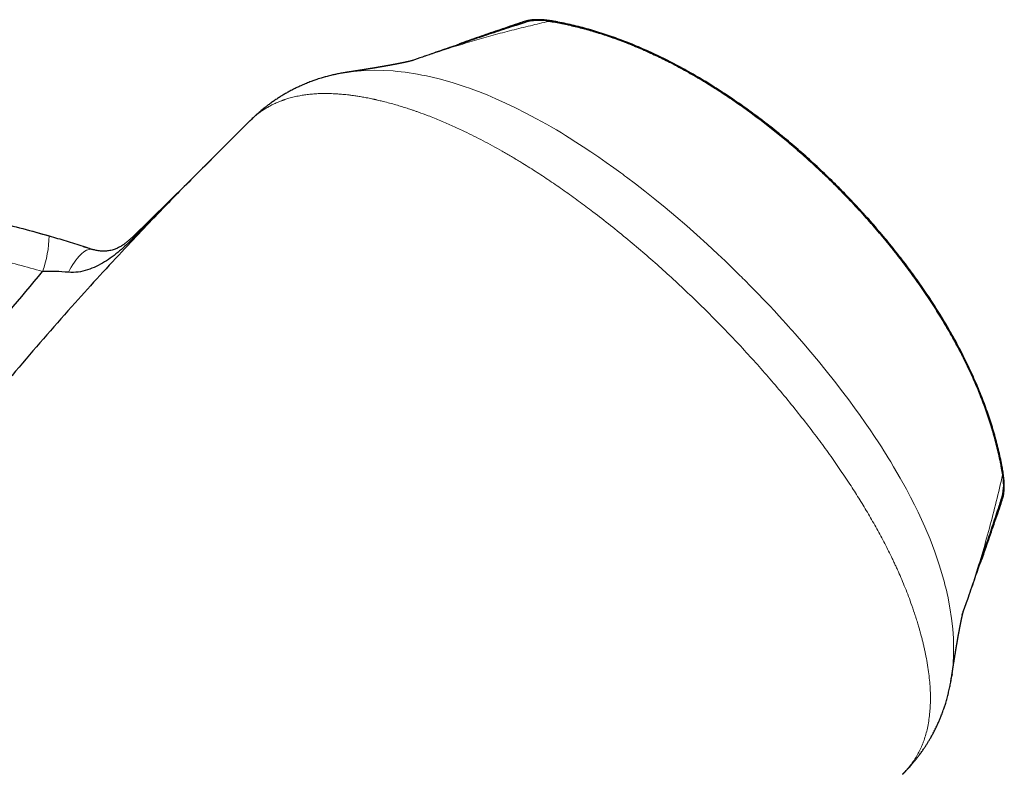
# Model space of a CAD drawing. Header units: millimetres. Extents: x 8 to 1323, y 12 to 708.
# Tile 42 of 44: x 1023 to 1047, y 689 to 708. Entities that reach past the tile are written whole.
import ezdxf

# ---------------------------------------------------------------- set-up
doc = ezdxf.new("R2010")
doc.units = ezdxf.units.MM

msp = doc.modelspace()

# ---------------------------------------------------------------- linework, layer by layer
at = {"color": 7, "linetype": 'Continuous', "lineweight": 30}
for p, q in [((1035.011, 707.603), (1035.015, 707.605)), ((1033.412, 707.042), (1033.398, 707.037)), ((1033.412, 707.041), (1033.418, 707.043)), ((1033.442, 707.052), (1033.417, 707.044)), ((1030.701, 706.369), (1030.587, 706.351)), ((1030.7, 706.37), (1030.714, 706.372)), ((1028.311, 705.164), (1027.164, 704.016)), ((1028.311, 705.164), (1028.311, 705.164)), ((1025.436, 702.315), (1026.791, 703.647)), ((1023.003, 702.48), (1023.521, 702.333)), ((1024.243, 702.11), (1024.482, 702.031)), ((1046.183, 694.276), (1046.191, 694.302)), ((1046.183, 694.277), (1046.181, 694.272)), ((1045.77, 693.087), (1045.779, 693.112)), ((1045.491, 691.446), (1045.509, 691.561)), ((1045.52, 691.634), (1045.511, 691.561)), ((1044.307, 689.174), (1044.308, 689.175))]:
    msp.add_line(p, q, dxfattribs=at)
at = {"color": 8, "linetype": 'Continuous', "lineweight": 0}
for p, q in [((1030.587, 706.351), (1030.538, 706.343)), ((1046.181, 694.272), (1046.179, 694.267))]:
    msp.add_line(p, q, dxfattribs=at)
at = {"color": 8, "linetype": 'Continuous', "lineweight": 0, "flags": 128}
for points in [[(1035.649, 707.617), (1035.621, 707.627), (1035.606, 707.63)], [(1030.714, 706.372), (1030.722, 706.374), (1030.842, 706.389), (1030.957, 706.401), (1031.16, 706.415), (1031.374, 706.421), (1031.599, 706.417), (1031.836, 706.403), (1031.932, 706.394), (1032.029, 706.384), (1032.128, 706.371), (1032.229, 706.358), (1032.332, 706.342), (1032.436, 706.324), (1032.542, 706.304), (1032.649, 706.282), (1032.965, 706.208), (1033.283, 706.12), (1033.601, 706.018), (1033.708, 705.98), (1033.816, 705.941), (1033.923, 705.901), (1034.03, 705.859), (1034.137, 705.816), (1034.244, 705.771), (1034.351, 705.725), (1034.59, 705.618), (1034.836, 705.5), (1035.089, 705.373), (1035.349, 705.235), (1035.468, 705.169), (1035.588, 705.101), (1035.709, 705.032), (1035.832, 704.96), (1035.955, 704.886), (1036.054, 704.825), (1036.145, 704.769), (1036.313, 704.663), (1036.49, 704.548), (1036.677, 704.424), (1036.874, 704.29), (1037.054, 704.164), (1037.242, 704.03), (1037.412, 703.906), (1037.435, 703.889), (1037.458, 703.872), (1037.481, 703.855), (1037.504, 703.838), (1037.527, 703.821), (1037.55, 703.803), (1037.769, 703.637), (1038, 703.458), (1038.241, 703.266), (1038.493, 703.06), (1038.755, 702.841), (1039.026, 702.607), (1039.273, 702.388), (1039.527, 702.158), (1039.788, 701.916), (1039.963, 701.749), (1040.142, 701.577), (1040.301, 701.421), (1040.319, 701.403), (1040.337, 701.385), (1040.355, 701.367), (1040.373, 701.349), (1040.391, 701.331), (1040.409, 701.313), (1040.427, 701.295), (1040.603, 701.118), (1040.765, 700.953), (1040.913, 700.798), (1041.048, 700.656), (1041.171, 700.525), (1041.28, 700.406), (1041.378, 700.3), (1041.453, 700.217), (1041.519, 700.144), (1041.576, 700.08), (1041.624, 700.026), (1041.663, 699.982), (1041.694, 699.947), (1041.715, 699.922), (1041.724, 699.913), (1041.726, 699.91), (1041.728, 699.908), (1041.728, 699.908), (1041.728, 699.908), (1041.728, 699.908), (1041.728, 699.908), (1041.728, 699.908), (1041.728, 699.908), (1041.728, 699.908), (1041.892, 699.719), (1042.065, 699.515), (1042.248, 699.295), (1042.44, 699.06), (1042.639, 698.808), (1042.846, 698.539), (1042.992, 698.345), (1043.135, 698.15), (1043.27, 697.963), (1043.396, 697.783), (1043.515, 697.611), (1043.625, 697.447), (1043.727, 697.291), (1043.79, 697.193), (1043.85, 697.1), (1043.906, 697.01), (1043.96, 696.924), (1044.019, 696.827), (1044.091, 696.707), (1044.253, 696.428), (1044.403, 696.156), (1044.504, 695.965), (1044.6, 695.777), (1044.69, 695.593), (1044.775, 695.413), (1044.854, 695.236), (1044.982, 694.933), (1045.1, 694.623), (1045.209, 694.305), (1045.274, 694.092), (1045.333, 693.877), (1045.348, 693.82), (1045.362, 693.764), (1045.376, 693.707), (1045.39, 693.649), (1045.402, 693.592), (1045.415, 693.535), (1045.469, 693.255), (1045.51, 692.989), (1045.538, 692.736), (1045.554, 692.498), (1045.558, 692.379), (1045.56, 692.264), (1045.559, 692.153), (1045.556, 692.045), (1045.551, 691.942), (1045.544, 691.842), (1045.529, 691.701), (1045.52, 691.634)], [(1025.427, 702.312), (1025.43, 702.315), (1025.435, 702.316), (1025.442, 702.316), (1025.45, 702.314), (1025.46, 702.311), (1025.47, 702.307)], [(1024.482, 702.031), (1024.453, 702.037), (1024.424, 702.039), (1024.392, 702.034), (1024.36, 702.025), (1024.326, 702.01), (1024.291, 701.99), (1024.255, 701.965), (1024.218, 701.935), (1024.181, 701.901), (1024.144, 701.861), (1024.106, 701.817), (1024.068, 701.769), (1024.031, 701.716), (1023.993, 701.66), (1023.957, 701.6), (1023.921, 701.537), (1023.885, 701.471)], [(1046.757, 696.508), (1046.767, 696.48), (1046.77, 696.465)]]:
    msp.add_lwpolyline(points, dxfattribs=at)
at = {"color": 8, "linetype": 'Continuous', "lineweight": 0}
for centre, radius, start, end in [((1035.32, 706.692), 0.963, 108.7231, 121.2962), ((1035.404, 706.482), 1.161, 77.8087, 108.0307), ((1035.828, 707.462), 0.146, 79.7718, 108.5355), ((1020.615, 702.427), 2.799, 340.4773, 358.7225), ((1046.603, 696.688), 0.146, 341.5231, 10.2152), ((1045.622, 696.264), 1.161, 341.9628, 12.1636), ((1045.832, 696.18), 0.963, 328.7083, 341.218)]:
    msp.add_arc(centre, radius, start, end, dxfattribs=at)
at = {"color": 7, "linetype": 'Continuous', "lineweight": 30}
for centre, start, end in [((1035.416, 706.445), 80.9014, 108.0035), ((1045.585, 696.276), 341.9736, 9.0689)]:
    msp.add_arc(centre, 1.2, start, end, dxfattribs=at)
for points, knots in [([(1035.045, 707.585), (1034.978, 707.564), (1034.75, 707.49), (1034.365, 707.363), (1033.895, 707.206), (1033.441, 707.052), (1032.995, 706.899), (1032.616, 706.767), (1032.382, 706.685), (1032.297, 706.655)], [0, 0, 0, 0, 0.074095, 0.254569, 0.426501, 0.591345, 0.750179, 0.909346, 1, 1, 1, 1]), ([(1035.011, 707.603), (1035.009, 707.602), (1034.845, 707.547), (1034.524, 707.438), (1034.049, 707.275), (1033.735, 707.165), (1033.578, 707.111)], [0, 0, 0, 0, 0.004406, 0.347239, 0.67377, 1, 1, 1, 1]), ([(1035.854, 707.605), (1035.844, 707.607), (1035.812, 707.614), (1035.76, 707.623), (1035.696, 707.633), (1035.632, 707.642), (1035.565, 707.649), (1035.493, 707.656), (1035.428, 707.659), (1035.372, 707.66), (1035.326, 707.659), (1035.28, 707.657), (1035.233, 707.653), (1035.183, 707.646), (1035.131, 707.636), (1035.076, 707.623), (1035.037, 707.612), (1035.017, 707.605), (1035.015, 707.605)], [0, 0, 0, 0, 0.035726, 0.107906, 0.182065, 0.259327, 0.341817, 0.434998, 0.532155, 0.592182, 0.647722, 0.701457, 0.755223, 0.810608, 0.868915, 0.930282, 0.994113, 1, 1, 1, 1]), ([(1046.77, 696.465), (1046.767, 696.483), (1046.757, 696.552), (1046.735, 696.67), (1046.703, 696.837), (1046.664, 697.019), (1046.617, 697.215), (1046.566, 697.412), (1046.51, 697.609), (1046.449, 697.806), (1046.383, 698.004), (1046.313, 698.202), (1046.237, 698.4), (1046.157, 698.6), (1046.071, 698.801), (1045.981, 699.002), (1045.885, 699.205), (1045.785, 699.408), (1045.68, 699.612), (1045.57, 699.815), (1045.456, 700.018), (1045.338, 700.221), (1045.215, 700.423), (1045.089, 700.625), (1044.958, 700.825), (1044.824, 701.025), (1044.686, 701.223), (1044.545, 701.42), (1044.4, 701.616), (1044.251, 701.811), (1044.099, 702.006), (1043.944, 702.198), (1043.786, 702.388), (1043.625, 702.576), (1043.46, 702.763), (1043.293, 702.948), (1043.123, 703.132), (1042.95, 703.313), (1042.776, 703.492), (1042.599, 703.669), (1042.42, 703.843), (1042.238, 704.015), (1042.054, 704.185), (1041.868, 704.352), (1041.68, 704.516), (1041.49, 704.677), (1041.298, 704.835), (1041.105, 704.991), (1040.91, 705.143), (1040.713, 705.292), (1040.515, 705.437), (1040.315, 705.58), (1040.113, 705.719), (1039.911, 705.854), (1039.708, 705.985), (1039.505, 706.111), (1039.301, 706.233), (1039.097, 706.351), (1038.89, 706.466), (1038.684, 706.576), (1038.477, 706.68), (1038.271, 706.78), (1038.065, 706.876), (1037.859, 706.966), (1037.653, 707.052), (1037.447, 707.132), (1037.242, 707.208), (1037.039, 707.277), (1036.836, 707.342), (1036.633, 707.402), (1036.43, 707.457), (1036.229, 707.507), (1036.028, 707.552), (1035.836, 707.59), (1035.696, 707.616), (1035.621, 707.627), (1035.606, 707.629)], [0, 0, 0, 0, 0.003353, 0.012846, 0.022463, 0.034898, 0.047375, 0.059918, 0.072537, 0.085243, 0.098047, 0.110958, 0.123987, 0.137144, 0.150466, 0.163944, 0.177566, 0.19132, 0.205194, 0.219173, 0.233238, 0.247373, 0.261553, 0.275806, 0.290115, 0.304454, 0.31883, 0.333248, 0.347715, 0.362237, 0.37682, 0.391502, 0.405954, 0.420571, 0.43524, 0.449944, 0.464666, 0.479383, 0.494074, 0.508717, 0.523424, 0.538157, 0.552865, 0.567555, 0.582234, 0.596909, 0.611586, 0.626285, 0.640923, 0.655503, 0.670112, 0.684725, 0.69931, 0.713841, 0.728296, 0.742647, 0.756729, 0.771102, 0.785353, 0.799485, 0.813504, 0.827417, 0.841231, 0.854954, 0.868616, 0.88225, 0.895533, 0.908751, 0.921892, 0.934945, 0.947897, 0.960741, 0.97347, 0.986079, 0.997024, 1, 1, 1, 1]), ([(1046.746, 696.714), (1046.738, 696.755), (1046.717, 696.862), (1046.679, 697.035), (1046.632, 697.232), (1046.58, 697.43), (1046.523, 697.628), (1046.461, 697.826), (1046.395, 698.024), (1046.324, 698.223), (1046.248, 698.422), (1046.167, 698.622), (1046.081, 698.824), (1045.99, 699.026), (1045.895, 699.228), (1045.795, 699.43), (1045.691, 699.631), (1045.582, 699.833), (1045.47, 700.033), (1045.352, 700.234), (1045.23, 700.435), (1045.104, 700.635), (1044.974, 700.835), (1044.839, 701.036), (1044.701, 701.235), (1044.559, 701.432), (1044.414, 701.628), (1044.266, 701.823), (1044.115, 702.016), (1043.96, 702.208), (1043.803, 702.397), (1043.643, 702.585), (1043.48, 702.771), (1043.313, 702.955), (1043.145, 703.137), (1042.973, 703.318), (1042.799, 703.497), (1042.621, 703.674), (1042.442, 703.848), (1042.26, 704.02), (1042.077, 704.19), (1041.891, 704.357), (1041.703, 704.521), (1041.514, 704.682), (1041.324, 704.839), (1041.132, 704.994), (1040.938, 705.145), (1040.742, 705.293), (1040.545, 705.438), (1040.347, 705.58), (1040.147, 705.718), (1039.946, 705.853), (1039.743, 705.984), (1039.54, 706.111), (1039.336, 706.234), (1039.131, 706.352), (1038.926, 706.467), (1038.719, 706.577), (1038.513, 706.682), (1038.306, 706.783), (1038.1, 706.879), (1037.894, 706.97), (1037.688, 707.057), (1037.483, 707.138), (1037.28, 707.213), (1037.077, 707.284), (1036.876, 707.349), (1036.674, 707.41), (1036.472, 707.465), (1036.272, 707.516), (1036.071, 707.562), (1035.932, 707.591), (1035.86, 707.604), (1035.854, 707.605)], [0, 0, 0, 0, 0.00806, 0.020944, 0.033915, 0.046939, 0.060036, 0.073216, 0.086486, 0.099855, 0.113324, 0.126868, 0.140761, 0.154705, 0.168707, 0.182776, 0.196918, 0.21114, 0.225449, 0.239851, 0.254351, 0.268956, 0.283669, 0.298497, 0.31345, 0.328256, 0.343116, 0.358036, 0.372996, 0.387974, 0.402945, 0.417881, 0.432853, 0.447887, 0.462934, 0.478, 0.493092, 0.508219, 0.523426, 0.538509, 0.553629, 0.568762, 0.583879, 0.598955, 0.613959, 0.628909, 0.643916, 0.658883, 0.673816, 0.688721, 0.703604, 0.718477, 0.733365, 0.748173, 0.762904, 0.777567, 0.792168, 0.806721, 0.8213, 0.835609, 0.84988, 0.864075, 0.878155, 0.892088, 0.90584, 0.919292, 0.932809, 0.946217, 0.959523, 0.972736, 0.985863, 0.998913, 1, 1, 1, 1]), ([(1033.577, 707.11), (1033.563, 707.105), (1033.526, 707.092), (1033.472, 707.068), (1033.434, 707.048), (1033.417, 707.038)], [0, 0, 0, 0, 0.262844, 0.657576, 1, 1, 1, 1]), ([(1032.319, 706.66), (1032.319, 706.66), (1032.319, 706.66), (1032.319, 706.66), (1032.318, 706.66), (1032.317, 706.66), (1032.316, 706.659), (1032.314, 706.659), (1032.313, 706.659), (1032.312, 706.658), (1032.31, 706.658), (1032.308, 706.657), (1032.304, 706.656), (1032.3, 706.655), (1032.294, 706.654), (1032.289, 706.652), (1032.277, 706.65), (1032.258, 706.645), (1032.233, 706.639), (1032.211, 706.634), (1032.194, 706.63), (1032.175, 706.626), (1032.155, 706.622), (1032.138, 706.618), (1032.124, 706.615), (1032.113, 706.612), (1032.101, 706.61), (1032.088, 706.607), (1032.074, 706.604), (1032.059, 706.601), (1032.045, 706.598), (1032.032, 706.596), (1032.022, 706.594), (1032.013, 706.592), (1032.005, 706.59), (1031.997, 706.589), (1031.989, 706.587), (1031.98, 706.585), (1031.97, 706.583), (1031.96, 706.581), (1031.95, 706.579), (1031.938, 706.577), (1031.926, 706.575), (1031.912, 706.572), (1031.899, 706.569), (1031.886, 706.567), (1031.873, 706.564), (1031.861, 706.562), (1031.849, 706.56), (1031.838, 706.558), (1031.826, 706.556), (1031.816, 706.554), (1031.807, 706.552), (1031.799, 706.551), (1031.79, 706.549), (1031.78, 706.547), (1031.769, 706.545), (1031.759, 706.543), (1031.748, 706.541), (1031.738, 706.539), (1031.729, 706.538), (1031.721, 706.536), (1031.713, 706.535), (1031.706, 706.534), (1031.698, 706.532), (1031.69, 706.531), (1031.681, 706.529), (1031.671, 706.527), (1031.661, 706.526), (1031.65, 706.524), (1031.64, 706.522), (1031.631, 706.52), (1031.622, 706.519), (1031.614, 706.517), (1031.606, 706.516), (1031.599, 706.515), (1031.592, 706.513), (1031.585, 706.512), (1031.579, 706.511), (1031.572, 706.51), (1031.564, 706.509), (1031.555, 706.507), (1031.545, 706.505), (1031.533, 706.503), (1031.519, 706.501), (1031.503, 706.498), (1031.486, 706.495), (1031.472, 706.493), (1031.458, 706.49), (1031.446, 706.488), (1031.435, 706.487), (1031.426, 706.485), (1031.418, 706.484), (1031.411, 706.482), (1031.403, 706.481), (1031.395, 706.48), (1031.384, 706.478), (1031.372, 706.476), (1031.36, 706.474), (1031.348, 706.472), (1031.337, 706.47), (1031.328, 706.469), (1031.32, 706.467), (1031.312, 706.466), (1031.304, 706.465), (1031.296, 706.463), (1031.286, 706.462), (1031.274, 706.46), (1031.261, 706.458), (1031.249, 706.456), (1031.238, 706.454), (1031.228, 706.452), (1031.219, 706.451), (1031.21, 706.449), (1031.201, 706.448), (1031.191, 706.446), (1031.18, 706.445), (1031.169, 706.443), (1031.156, 706.441), (1031.144, 706.439), (1031.133, 706.437), (1031.122, 706.435), (1031.111, 706.434), (1031.099, 706.432), (1031.087, 706.43), (1031.075, 706.428), (1031.063, 706.426), (1031.053, 706.425), (1031.045, 706.423), (1031.037, 706.422), (1031.03, 706.421), (1031.022, 706.42), (1031.013, 706.418), (1031.003, 706.417), (1030.992, 706.415), (1030.979, 706.413), (1030.964, 706.411), (1030.949, 706.408), (1030.935, 706.406), (1030.921, 706.404), (1030.909, 706.402), (1030.898, 706.401), (1030.888, 706.399), (1030.877, 706.397), (1030.865, 706.395), (1030.852, 706.393), (1030.837, 706.391), (1030.821, 706.389), (1030.804, 706.386), (1030.788, 706.384), (1030.774, 706.382), (1030.763, 706.38), (1030.753, 706.378), (1030.744, 706.377), (1030.733, 706.375), (1030.721, 706.374), (1030.71, 706.372), (1030.702, 706.371), (1030.7, 706.37)], [0, 0, 0, 0, 0.000908, 0.00653, 0.011393, 0.016103, 0.020635, 0.024993, 0.029433, 0.034118, 0.039081, 0.044774, 0.051332, 0.061959, 0.072163, 0.081753, 0.09095, 0.123675, 0.15624, 0.17276, 0.18924, 0.205683, 0.222087, 0.238324, 0.246882, 0.255306, 0.264113, 0.273436, 0.283637, 0.29466, 0.306027, 0.313483, 0.320291, 0.326347, 0.331656, 0.336728, 0.341899, 0.348119, 0.354417, 0.36071, 0.3671, 0.374286, 0.382233, 0.390695, 0.398898, 0.406783, 0.414335, 0.42136, 0.428599, 0.435274, 0.442036, 0.448954, 0.453019, 0.457652, 0.462854, 0.468624, 0.47487, 0.480759, 0.4871, 0.492648, 0.49741, 0.501826, 0.506153, 0.510317, 0.514398, 0.518867, 0.524081, 0.529092, 0.534641, 0.54055, 0.546045, 0.551035, 0.55552, 0.560156, 0.564105, 0.567867, 0.571682, 0.575134, 0.578629, 0.582167, 0.586108, 0.59076, 0.596123, 0.602199, 0.608899, 0.618219, 0.62669, 0.63431, 0.641077, 0.647129, 0.652692, 0.657769, 0.661416, 0.664763, 0.66838, 0.672778, 0.677959, 0.683922, 0.690629, 0.696319, 0.701499, 0.706168, 0.710325, 0.713971, 0.717472, 0.721617, 0.726434, 0.732201, 0.738679, 0.7449, 0.750382, 0.755124, 0.759124, 0.763507, 0.767782, 0.772462, 0.777547, 0.783039, 0.788944, 0.795386, 0.800157, 0.805205, 0.810532, 0.816138, 0.822022, 0.828035, 0.83347, 0.838239, 0.842341, 0.845775, 0.848955, 0.852602, 0.856729, 0.861337, 0.866426, 0.871997, 0.879497, 0.886646, 0.893318, 0.899512, 0.905228, 0.910009, 0.914568, 0.919589, 0.925143, 0.931229, 0.937849, 0.944739, 0.953345, 0.960862, 0.967288, 0.972623, 0.975946, 0.980006, 0.984835, 0.990434, 0.996804, 1, 1, 1, 1]), ([(1030.714, 706.372), (1030.681, 706.367), (1030.608, 706.357), (1030.506, 706.337), (1030.403, 706.316), (1030.301, 706.292), (1030.2, 706.266), (1030.11, 706.24), (1030.037, 706.218), (1029.976, 706.198), (1029.921, 706.179), (1029.873, 706.162), (1029.825, 706.145), (1029.77, 706.124), (1029.693, 706.093), (1029.602, 706.054), (1029.504, 706.009), (1029.416, 705.966), (1029.33, 705.922), (1029.244, 705.874), (1029.156, 705.823), (1029.069, 705.77), (1028.984, 705.715), (1028.901, 705.659), (1028.82, 705.601), (1028.746, 705.546), (1028.684, 705.497), (1028.632, 705.455), (1028.583, 705.414), (1028.529, 705.368), (1028.469, 705.315), (1028.415, 705.264), (1028.369, 705.221), (1028.337, 705.189), (1028.318, 705.171), (1028.31, 705.163)], [0, 0, 0, 0, 0.035117, 0.076443, 0.10965, 0.145194, 0.1871, 0.220385, 0.244003, 0.269587, 0.288972, 0.306077, 0.323827, 0.344935, 0.369012, 0.414301, 0.452598, 0.486976, 0.522204, 0.558568, 0.59623, 0.635379, 0.671697, 0.709408, 0.747483, 0.782724, 0.8133, 0.835756, 0.858837, 0.885548, 0.915814, 0.948905, 0.969883, 0.987159, 1, 1, 1, 1]), ([(1027.354, 704.204), (1027.31, 704.161), (1026.965, 703.822), (1026.268, 703.11), (1025.205, 701.997), (1023.983, 700.66), (1022.665, 699.147), (1021.252, 697.438), (1019.887, 695.679), (1018.913, 694.33), (1018.354, 693.519), (1018.123, 693.178), (1017.904, 692.85), (1017.696, 692.533), (1017.5, 692.23), (1017.316, 691.939), (1016.637, 690.852), (1015.586, 689.018), (1014.387, 686.439), (1013.57, 684.049), (1013.112, 681.858), (1013.029, 679.875), (1013.285, 678.137), (1013.709, 676.992), (1014.073, 676.351), (1014.257, 676.072), (1014.451, 675.819), (1014.801, 675.43), (1015.398, 674.948), (1016.306, 674.457), (1017.364, 674.102), (1018.491, 673.914), (1019.587, 673.883), (1020.633, 673.959), (1021.676, 674.114), (1022.785, 674.357), (1023.863, 674.671), (1024.882, 675.024), (1025.83, 675.397), (1026.78, 675.814), (1027.746, 676.278), (1028.727, 676.791), (1029.725, 677.351), (1030.867, 678.034), (1032.222, 678.906), (1033.853, 680.038), (1035.702, 681.418), (1037.735, 683.052), (1039.73, 684.772), (1041.482, 686.387), (1042.649, 687.511), (1043.229, 688.099), (1043.369, 688.241)], [0, 0, 0, 0, 0.002779, 0.021857, 0.044983, 0.072161, 0.103403, 0.135156, 0.171695, 0.203246, 0.209643, 0.215788, 0.221682, 0.227323, 0.232711, 0.237847, 0.24273, 0.290072, 0.332233, 0.369553, 0.40241, 0.43146, 0.457167, 0.479617, 0.484716, 0.489614, 0.494291, 0.498753, 0.51262, 0.527731, 0.544022, 0.561577, 0.578068, 0.592469, 0.608057, 0.624878, 0.642939, 0.658027, 0.672945, 0.688364, 0.704309, 0.720796, 0.737846, 0.755475, 0.780283, 0.809916, 0.844364, 0.883636, 0.926929, 0.962689, 0.99094, 1, 1, 1, 1]), ([(1027.386, 704.235), (1027.174, 704.026), (1026.528, 703.39), (1025.895, 702.742), (1025.47, 702.307)], [0, 0, 0, 0, 0.32859, 1, 1, 1, 1]), ([(1041.505, 684.274), (1041.559, 684.082), (1041.667, 683.699), (1041.818, 683.097), (1041.962, 682.467), (1042.094, 681.811), (1042.21, 681.151), (1042.309, 680.486), (1042.391, 679.817), (1042.457, 679.144), (1042.505, 678.469), (1042.534, 677.854), (1042.547, 677.298), (1042.55, 676.803), (1042.543, 676.308), (1042.527, 675.813), (1042.502, 675.317), (1042.471, 674.863), (1042.435, 674.449), (1042.398, 674.077), (1042.355, 673.705), (1042.292, 673.214), (1042.2, 672.606), (1042.083, 671.952), (1041.965, 671.372), (1041.852, 670.865), (1041.728, 670.36), (1041.595, 669.856), (1041.451, 669.355), (1041.3, 668.866), (1041.143, 668.388), (1040.98, 667.921), (1040.807, 667.457), (1040.626, 666.996), (1040.437, 666.537), (1040.255, 666.12), (1040.083, 665.743), (1039.923, 665.405), (1039.758, 665.069), (1039.534, 664.628), (1039.243, 664.085), (1038.914, 663.508), (1038.608, 663.002), (1038.331, 662.562), (1038.046, 662.128), (1037.751, 661.699), (1037.448, 661.275), (1037.094, 660.8), (1036.684, 660.276), (1036.213, 659.709), (1035.726, 659.154), (1035.306, 658.702), (1034.963, 658.347), (1034.701, 658.083), (1034.435, 657.823), (1034.078, 657.485), (1033.626, 657.072), (1033.126, 656.641), (1032.671, 656.268), (1032.266, 655.948), (1031.854, 655.636), (1031.436, 655.331), (1031.011, 655.035), (1030.522, 654.707), (1029.966, 654.353), (1029.339, 653.979), (1028.702, 653.621), (1028.055, 653.28), (1027.399, 652.958), (1026.734, 652.655), (1026.06, 652.369), (1025.447, 652.128), (1024.897, 651.928), (1024.414, 651.762), (1023.926, 651.605), (1023.435, 651.457), (1022.941, 651.319), (1022.376, 651.172), (1021.74, 651.023), (1021.031, 650.878), (1020.317, 650.751), (1019.6, 650.644), (1018.881, 650.557), (1018.159, 650.489), (1017.435, 650.441), (1016.782, 650.416), (1016.202, 650.407), (1015.694, 650.409), (1015.186, 650.421), (1014.678, 650.442), (1014.17, 650.474), (1013.592, 650.52), (1012.946, 650.587), (1012.231, 650.682), (1011.518, 650.795), (1010.808, 650.929), (1010.102, 651.081), (1009.401, 651.252), (1008.704, 651.443), (1008.081, 651.632), (1007.532, 651.813), (1007.055, 651.98), (1006.58, 652.156), (1006.109, 652.341), (1005.641, 652.536), (1005.11, 652.769), (1004.52, 653.044), (1003.872, 653.368), (1003.233, 653.709), (1002.604, 654.069), (1001.985, 654.445), (1001.376, 654.837), (1000.778, 655.247), (1000.249, 655.63), (999.788, 655.982), (999.39, 656.297), (998.998, 656.62), (998.612, 656.951), (998.232, 657.29), (997.805, 657.685), (997.335, 658.141), (996.827, 658.662), (996.332, 659.197), (995.853, 659.746), (995.389, 660.307), (994.941, 660.881), (994.508, 661.467), (994.133, 662.006), (993.811, 662.492), (993.538, 662.923), (993.273, 663.359), (993.016, 663.8), (992.767, 664.247), (992.492, 664.765), (992.196, 665.355), (991.919, 665.948), (991.688, 666.473), (991.499, 666.927), (991.288, 667.46), (991.061, 668.073), (990.852, 668.693), (990.681, 669.239), (990.543, 669.711), (990.412, 670.193), (990.288, 670.685), (990.172, 671.187), (990.065, 671.692), (989.969, 672.199), (989.882, 672.708), (989.806, 673.212), (989.741, 673.71), (989.686, 674.201), (989.64, 674.693), (989.603, 675.187), (989.575, 675.682), (989.559, 676.136), (989.55, 676.551), (989.548, 676.924), (989.551, 677.298), (989.561, 677.792), (989.588, 678.407), (989.634, 679.068), (989.69, 679.657), (989.749, 680.173), (989.818, 680.687), (989.897, 681.201), (989.986, 681.714), (990.084, 682.217), (990.19, 682.709), (990.303, 683.191), (990.424, 683.671), (990.555, 684.15), (990.696, 684.626), (990.832, 685.06), (990.963, 685.454), (991.087, 685.808), (991.215, 686.159), (991.391, 686.622), (991.622, 687.193), (991.888, 687.802), (992.139, 688.339), (992.367, 688.806), (992.605, 689.268), (992.853, 689.727), (993.11, 690.18), (993.412, 690.691), (993.765, 691.257), (994.128, 691.804), (994.458, 692.276), (994.748, 692.676), (995.021, 693.038), (995.275, 693.363), (995.509, 693.654), (995.746, 693.941), (996.066, 694.316), (996.473, 694.775), (996.926, 695.258), (997.339, 695.678), (997.709, 696.04), (998.087, 696.395), (998.471, 696.742), (998.863, 697.083), (999.316, 697.461), (999.833, 697.873), (1000.419, 698.313), (1001.017, 698.737), (1001.629, 699.146), (1002.253, 699.538), (1002.886, 699.912), (1003.526, 700.267), (1004.108, 700.569), (1004.634, 700.826), (1005.099, 701.042), (1005.569, 701.25), (1006.043, 701.449), (1006.522, 701.639), (1007.07, 701.844), (1007.69, 702.059), (1008.384, 702.279), (1009.084, 702.48), (1009.79, 702.662), (1010.5, 702.825), (1011.215, 702.967), (1011.934, 703.09), (1012.584, 703.184), (1013.164, 703.253), (1013.672, 703.303), (1014.181, 703.344), (1014.691, 703.375), (1015.203, 703.397), (1015.758, 703.409), (1016.355, 703.409), (1016.995, 703.394), (1017.636, 703.364), (1018.275, 703.317), (1018.913, 703.256), (1019.549, 703.179), (1020.184, 703.086), (1020.825, 702.977), (1021.471, 702.851), (1022.122, 702.706), (1022.77, 702.545), (1023.199, 702.425), (1023.414, 702.364)], [0, 0, 0, 0, 0.004254, 0.008509, 0.013281, 0.018052, 0.022836, 0.02762, 0.032441, 0.037263, 0.042096, 0.04693, 0.050467, 0.054003, 0.05754, 0.061087, 0.064635, 0.068183, 0.070859, 0.073536, 0.076215, 0.078893, 0.084162, 0.089435, 0.093157, 0.096879, 0.100601, 0.104337, 0.108072, 0.111807, 0.115354, 0.118901, 0.122448, 0.126005, 0.129564, 0.133121, 0.135806, 0.13849, 0.141176, 0.143862, 0.149147, 0.154436, 0.158166, 0.161897, 0.165628, 0.169371, 0.173114, 0.176858, 0.182152, 0.187446, 0.192757, 0.198067, 0.200738, 0.203409, 0.206081, 0.208754, 0.214014, 0.219277, 0.222986, 0.226696, 0.230405, 0.234126, 0.237848, 0.24157, 0.246809, 0.252048, 0.257303, 0.262558, 0.267797, 0.273037, 0.278292, 0.283547, 0.287215, 0.290883, 0.294551, 0.298231, 0.301911, 0.305591, 0.310771, 0.31595, 0.321144, 0.326339, 0.331518, 0.336698, 0.341892, 0.347087, 0.350712, 0.354338, 0.357963, 0.3616, 0.365237, 0.368874, 0.374014, 0.379154, 0.384309, 0.389464, 0.394604, 0.399744, 0.404899, 0.410054, 0.413653, 0.417252, 0.42085, 0.424461, 0.428072, 0.431682, 0.436826, 0.44197, 0.447129, 0.452288, 0.457432, 0.462575, 0.467735, 0.472894, 0.476499, 0.480103, 0.483708, 0.487325, 0.490942, 0.494558, 0.499726, 0.504894, 0.510078, 0.515262, 0.52043, 0.525598, 0.530782, 0.535966, 0.53959, 0.543214, 0.546838, 0.550474, 0.554111, 0.557747, 0.562982, 0.568216, 0.571716, 0.575217, 0.578718, 0.583952, 0.589187, 0.592687, 0.596188, 0.599688, 0.603362, 0.607035, 0.610708, 0.614394, 0.618081, 0.621767, 0.625294, 0.628823, 0.63235, 0.635889, 0.639428, 0.642967, 0.645638, 0.648308, 0.65098, 0.653652, 0.658908, 0.664168, 0.667881, 0.671595, 0.675309, 0.679035, 0.682762, 0.686488, 0.690035, 0.693582, 0.697129, 0.700686, 0.704244, 0.707802, 0.710486, 0.71317, 0.715856, 0.718542, 0.723827, 0.729115, 0.732846, 0.736578, 0.740309, 0.744053, 0.747797, 0.751541, 0.756848, 0.762154, 0.765703, 0.769252, 0.7728, 0.775477, 0.778154, 0.780833, 0.783512, 0.788783, 0.794059, 0.797777, 0.801496, 0.805215, 0.808946, 0.812677, 0.816409, 0.821667, 0.826925, 0.832199, 0.837473, 0.842777, 0.848085, 0.853309, 0.858537, 0.862219, 0.865901, 0.869583, 0.873277, 0.876971, 0.880665, 0.885878, 0.891091, 0.896319, 0.901548, 0.906761, 0.911974, 0.917202, 0.922431, 0.926081, 0.929731, 0.933381, 0.937043, 0.940705, 0.944367, 0.948938, 0.953509, 0.958091, 0.962672, 0.967244, 0.971815, 0.976396, 0.980978, 0.985728, 0.990477, 0.995238, 1, 1, 1, 1]), ([(1023.414, 702.364), (1023.483, 702.344), (1023.621, 702.304), (1023.829, 702.241), (1024.038, 702.176), (1024.217, 702.118), (1024.364, 702.07), (1024.442, 702.044), (1024.482, 702.031)], [0, 0, 0, 0, 0.190135, 0.380256, 0.575105, 0.769936, 0.884812, 1, 1, 1, 1]), ([(1025.47, 702.307), (1025.362, 702.2), (1025.143, 701.985), (1024.772, 701.711), (1024.428, 701.545), (1024.126, 701.466), (1023.966, 701.47), (1023.885, 701.471)], [0, 0, 0, 0, 0.240731, 0.487299, 0.738219, 0.866881, 1, 1, 1, 1]), ([(1025.427, 702.312), (1025.422, 702.308), (1025.409, 702.295), (1025.388, 702.275), (1025.362, 702.252), (1025.337, 702.23), (1025.311, 702.208), (1025.284, 702.187), (1025.256, 702.166), (1025.227, 702.146), (1025.197, 702.126), (1025.163, 702.105), (1025.127, 702.085), (1025.088, 702.066), (1025.048, 702.048), (1025.004, 702.031), (1024.954, 702.016), (1024.899, 702.003), (1024.844, 701.993), (1024.788, 701.988), (1024.731, 701.987), (1024.674, 701.99), (1024.619, 701.997), (1024.568, 702.006), (1024.523, 702.018), (1024.495, 702.027), (1024.482, 702.031)], [0, 0, 0, 0, 0.0127648, 0.0356799, 0.0573911, 0.079017, 0.1025415, 0.1273811, 0.1539344, 0.1824987, 0.2132619, 0.2472944, 0.2890939, 0.332038, 0.3790416, 0.4315917, 0.4919264, 0.5611472, 0.6258359, 0.6874582, 0.751538, 0.8124327, 0.8695804, 0.9225876, 0.9644392, 1, 1, 1, 1]), ([(1040.632, 684.113), (1040.134, 683.686), (1039.151, 682.843), (1037.644, 681.647), (1036.139, 680.521), (1034.63, 679.471), (1033.121, 678.496), (1031.611, 677.596), (1030.101, 676.772), (1028.731, 676.092), (1027.514, 675.543), (1026.461, 675.111), (1025.435, 674.734), (1024.435, 674.411), (1023.462, 674.144), (1022.515, 673.931), (1021.164, 673.7), (1019.474, 673.568), (1017.517, 673.776), (1015.84, 674.387), (1014.487, 675.404), (1013.491, 676.772), (1013.032, 678.077), (1012.844, 679.141), (1012.774, 679.92), (1012.765, 680.746), (1012.815, 681.619), (1012.939, 682.65), (1013.162, 683.841), (1013.513, 685.19), (1013.97, 686.59), (1014.534, 688.04), (1015.59, 690.401), (1017.352, 693.634), (1020.046, 697.653), (1022.161, 700.184), (1023.253, 701.491)], [0, 0, 0, 0, 0.034052, 0.067243, 0.0996, 0.131155, 0.161941, 0.191994, 0.221353, 0.25006, 0.270176, 0.28949, 0.308025, 0.32581, 0.342875, 0.359254, 0.374987, 0.412261, 0.444541, 0.473325, 0.500694, 0.527987, 0.556765, 0.569188, 0.582279, 0.596129, 0.610813, 0.626393, 0.648626, 0.672151, 0.697065, 0.723452, 0.751382, 0.82901, 0.911667, 1, 1, 1, 1]), ([(1023.885, 701.471), (1023.781, 701.48), (1023.571, 701.497), (1023.36, 701.493), (1023.254, 701.491)], [0, 0, 0, 0, 0.500072, 1, 1, 1, 1]), ([(1046.743, 695.87), (1046.746, 695.878), (1046.754, 695.903), (1046.766, 695.945), (1046.778, 695.996), (1046.786, 696.044), (1046.793, 696.09), (1046.797, 696.134), (1046.799, 696.177), (1046.8, 696.22), (1046.8, 696.265), (1046.798, 696.317), (1046.794, 696.378), (1046.788, 696.444), (1046.779, 696.512), (1046.77, 696.578), (1046.759, 696.645), (1046.751, 696.69), (1046.746, 696.713), (1046.746, 696.714)], [0, 0, 0, 0, 0.0270876, 0.0854024, 0.1417186, 0.1956998, 0.247308, 0.2970941, 0.3463444, 0.3967774, 0.4509357, 0.5136684, 0.5952731, 0.6858999, 0.7642384, 0.8458685, 0.9226196, 0.9966689, 1, 1, 1, 1]), ([(1045.795, 693.16), (1045.837, 693.277), (1045.936, 693.558), (1046.081, 693.976), (1046.233, 694.421), (1046.378, 694.851), (1046.526, 695.296), (1046.642, 695.648), (1046.709, 695.852), (1046.726, 695.904)], [0, 0, 0, 0, 0.126144, 0.300914, 0.451017, 0.609396, 0.772296, 0.941111, 1, 1, 1, 1]), ([(1046.25, 694.436), (1046.27, 694.495), (1046.349, 694.721), (1046.486, 695.117), (1046.63, 695.536), (1046.715, 695.788), (1046.743, 695.87)], [0, 0, 0, 0, 0.1210148, 0.4684009, 0.8266508, 1, 1, 1, 1]), ([(1046.194, 694.307), (1046.199, 694.317), (1046.215, 694.348), (1046.234, 694.392), (1046.246, 694.425), (1046.25, 694.437)], [0, 0, 0, 0, 0.249347, 0.733843, 1, 1, 1, 1]), ([(1045.511, 691.561), (1045.512, 691.569), (1045.514, 691.585), (1045.517, 691.605), (1045.52, 691.622), (1045.522, 691.634), (1045.524, 691.647), (1045.526, 691.661), (1045.528, 691.676), (1045.531, 691.692), (1045.533, 691.708), (1045.535, 691.724), (1045.537, 691.737), (1045.539, 691.75), (1045.541, 691.761), (1045.543, 691.774), (1045.545, 691.787), (1045.547, 691.801), (1045.549, 691.816), (1045.552, 691.831), (1045.554, 691.844), (1045.556, 691.856), (1045.557, 691.867), (1045.559, 691.877), (1045.56, 691.885), (1045.561, 691.893), (1045.563, 691.901), (1045.564, 691.909), (1045.566, 691.92), (1045.568, 691.932), (1045.57, 691.946), (1045.572, 691.961), (1045.574, 691.976), (1045.577, 691.991), (1045.579, 692.006), (1045.582, 692.02), (1045.584, 692.033), (1045.586, 692.046), (1045.588, 692.057), (1045.589, 692.068), (1045.591, 692.077), (1045.592, 692.087), (1045.594, 692.097), (1045.596, 692.11), (1045.598, 692.123), (1045.6, 692.137), (1045.603, 692.15), (1045.604, 692.16), (1045.606, 692.169), (1045.607, 692.177), (1045.608, 692.186), (1045.61, 692.196), (1045.612, 692.206), (1045.614, 692.218), (1045.616, 692.231), (1045.618, 692.244), (1045.62, 692.255), (1045.622, 692.265), (1045.623, 692.273), (1045.624, 692.282), (1045.626, 692.291), (1045.628, 692.301), (1045.63, 692.313), (1045.632, 692.328), (1045.635, 692.344), (1045.637, 692.359), (1045.64, 692.373), (1045.642, 692.385), (1045.644, 692.395), (1045.645, 692.403), (1045.646, 692.411), (1045.648, 692.42), (1045.65, 692.431), (1045.652, 692.443), (1045.654, 692.456), (1045.656, 692.469), (1045.658, 692.48), (1045.66, 692.49), (1045.662, 692.499), (1045.663, 692.508), (1045.665, 692.516), (1045.666, 692.525), (1045.668, 692.534), (1045.67, 692.545), (1045.672, 692.557), (1045.674, 692.57), (1045.677, 692.583), (1045.679, 692.594), (1045.68, 692.604), (1045.682, 692.613), (1045.684, 692.621), (1045.685, 692.629), (1045.687, 692.639), (1045.689, 692.651), (1045.691, 692.663), (1045.694, 692.677), (1045.697, 692.691), (1045.699, 692.706), (1045.702, 692.719), (1045.704, 692.732), (1045.707, 692.744), (1045.709, 692.756), (1045.711, 692.767), (1045.713, 692.778), (1045.715, 692.789), (1045.717, 692.8), (1045.72, 692.812), (1045.722, 692.824), (1045.725, 692.837), (1045.727, 692.849), (1045.73, 692.861), (1045.732, 692.873), (1045.734, 692.884), (1045.736, 692.895), (1045.739, 692.906), (1045.741, 692.917), (1045.743, 692.929), (1045.746, 692.942), (1045.749, 692.956), (1045.752, 692.971), (1045.756, 692.988), (1045.76, 693.007), (1045.764, 693.026), (1045.768, 693.045), (1045.773, 693.065), (1045.777, 693.084), (1045.781, 693.103), (1045.785, 693.118), (1045.788, 693.131), (1045.791, 693.141), (1045.793, 693.149), (1045.794, 693.154), (1045.795, 693.157), (1045.796, 693.161), (1045.797, 693.164), (1045.797, 693.167), (1045.798, 693.17), (1045.799, 693.173), (1045.8, 693.176), (1045.8, 693.178), (1045.801, 693.179), (1045.801, 693.18), (1045.801, 693.18), (1045.801, 693.18), (1045.801, 693.181), (1045.801, 693.181), (1045.801, 693.181), (1045.801, 693.182), (1045.801, 693.182), (1045.801, 693.182)], [0, 0, 0, 0, 0.01015, 0.021648, 0.026567, 0.031899, 0.037718, 0.044025, 0.050817, 0.058097, 0.065443, 0.072181, 0.078301, 0.083803, 0.088835, 0.094232, 0.100122, 0.106505, 0.113381, 0.12075, 0.126619, 0.132015, 0.136927, 0.141355, 0.145298, 0.148758, 0.15188, 0.15554, 0.160548, 0.166444, 0.173191, 0.179923, 0.186272, 0.194007, 0.201086, 0.207511, 0.213785, 0.219584, 0.22491, 0.229763, 0.234364, 0.238468, 0.243452, 0.249315, 0.256058, 0.262964, 0.268999, 0.274156, 0.278111, 0.281707, 0.285832, 0.290522, 0.295778, 0.301599, 0.308306, 0.314433, 0.31989, 0.324678, 0.328798, 0.332682, 0.337114, 0.3421, 0.347638, 0.355955, 0.363928, 0.371542, 0.378753, 0.385302, 0.389548, 0.393442, 0.397601, 0.402441, 0.40796, 0.414157, 0.42092, 0.427833, 0.433925, 0.439196, 0.443652, 0.447826, 0.452335, 0.456928, 0.461779, 0.467537, 0.474258, 0.481943, 0.488489, 0.494569, 0.500054, 0.504944, 0.509252, 0.513372, 0.519686, 0.526089, 0.533168, 0.541041, 0.549475, 0.557627, 0.565421, 0.57308, 0.580353, 0.587238, 0.593812, 0.600364, 0.606975, 0.614194, 0.621468, 0.629285, 0.637227, 0.645236, 0.653179, 0.660501, 0.668386, 0.675661, 0.682928, 0.69023, 0.697865, 0.708266, 0.718143, 0.727909, 0.741907, 0.756941, 0.773001, 0.789406, 0.805282, 0.825304, 0.844502, 0.862923, 0.8773, 0.891209, 0.904687, 0.910078, 0.915633, 0.921605, 0.928399, 0.935674, 0.942784, 0.951168, 0.959558, 0.967782, 0.975272, 0.981922, 0.984854, 0.987608, 0.990357, 0.993119, 0.995896, 0.998705, 1, 1, 1, 1]), ([(1044.308, 689.175), (1044.309, 689.176), (1044.321, 689.189), (1044.345, 689.212), (1044.379, 689.248), (1044.419, 689.29), (1044.461, 689.336), (1044.502, 689.381), (1044.534, 689.418), (1044.56, 689.449), (1044.59, 689.484), (1044.627, 689.529), (1044.674, 689.588), (1044.726, 689.656), (1044.78, 689.73), (1044.831, 689.804), (1044.877, 689.873), (1044.918, 689.938), (1044.958, 690.003), (1045.002, 690.077), (1045.049, 690.162), (1045.099, 690.257), (1045.144, 690.35), (1045.185, 690.438), (1045.216, 690.509), (1045.239, 690.565), (1045.257, 690.61), (1045.276, 690.66), (1045.297, 690.716), (1045.317, 690.772), (1045.335, 690.825), (1045.351, 690.872), (1045.367, 690.922), (1045.383, 690.979), (1045.401, 691.042), (1045.42, 691.11), (1045.437, 691.181), (1045.453, 691.25), (1045.467, 691.313), (1045.479, 691.372), (1045.49, 691.433), (1045.501, 691.496), (1045.51, 691.557), (1045.517, 691.602), (1045.52, 691.628), (1045.521, 691.634)], [0, 0, 0, 0, 0.0021645, 0.0192312, 0.0364244, 0.0568432, 0.08327, 0.1054442, 0.1235767, 0.1377071, 0.1505006, 0.1742254, 0.2017641, 0.2338624, 0.2684159, 0.3021019, 0.3321475, 0.3591367, 0.3868092, 0.415246, 0.4532136, 0.4925926, 0.5306385, 0.5649698, 0.5976083, 0.6133956, 0.6302147, 0.6493375, 0.670702, 0.6937091, 0.7132664, 0.7293598, 0.7461997, 0.7693729, 0.7912444, 0.8151212, 0.8425784, 0.8678642, 0.8893412, 0.9082786, 0.9303196, 0.9528152, 0.97388, 0.9936858, 1, 1, 1, 1]), ([(1045.511, 691.561), (1045.511, 691.563), (1045.512, 691.568), (1045.513, 691.575), (1045.514, 691.581), (1045.514, 691.583)], [0, 0, 0, 0, 0.2007386, 0.732727, 1, 1, 1, 1])]:
    msp.add_open_spline(points, degree=3, knots=knots, dxfattribs=at)
at = {"color": 8, "linetype": 'Continuous', "lineweight": 0}
for points, knots in [([(1035.649, 707.617), (1035.498, 707.583), (1035.197, 707.515), (1034.741, 707.402), (1034.284, 707.281), (1033.825, 707.15), (1033.367, 707.012), (1032.91, 706.865), (1032.608, 706.762), (1032.457, 706.711)], [0, 0, 0, 0, 0.142836, 0.285672, 0.428519, 0.571366, 0.714241, 0.857117, 1, 1, 1, 1]), ([(1046.757, 696.508), (1046.737, 696.621), (1046.698, 696.847), (1046.621, 697.183), (1046.533, 697.518), (1046.431, 697.849), (1046.317, 698.182), (1046.189, 698.514), (1046.048, 698.847), (1045.896, 699.176), (1045.734, 699.502), (1045.552, 699.842), (1045.35, 700.195), (1045.126, 700.561), (1044.891, 700.922), (1044.643, 701.279), (1044.384, 701.633), (1044.113, 701.984), (1043.832, 702.328), (1043.527, 702.684), (1043.198, 703.048), (1042.843, 703.421), (1042.478, 703.784), (1042.126, 704.116), (1041.789, 704.417), (1041.469, 704.691), (1041.143, 704.956), (1040.813, 705.213), (1040.472, 705.465), (1040.12, 705.711), (1039.759, 705.949), (1039.392, 706.177), (1039.02, 706.392), (1038.66, 706.585), (1038.314, 706.757), (1037.981, 706.91), (1037.644, 707.052), (1037.304, 707.182), (1036.962, 707.3), (1036.625, 707.401), (1036.296, 707.487), (1035.974, 707.56), (1035.757, 707.598), (1035.649, 707.617)], [0, 0, 0, 0, 0.021508, 0.043038, 0.064576, 0.086109, 0.107619, 0.129811, 0.152021, 0.174238, 0.196451, 0.218646, 0.244496, 0.270362, 0.296229, 0.322081, 0.348423, 0.37478, 0.401137, 0.427479, 0.457856, 0.488255, 0.518655, 0.549032, 0.573929, 0.598846, 0.623768, 0.648684, 0.673581, 0.69956, 0.725564, 0.751573, 0.777574, 0.803551, 0.825962, 0.848402, 0.870853, 0.893301, 0.915732, 0.938138, 0.958757, 0.979382, 1, 1, 1, 1]), ([(1033.578, 707.11), (1033.572, 707.108), (1033.539, 707.098), (1033.496, 707.08), (1033.46, 707.061), (1033.449, 707.055)], [0, 0, 0, 0, 0.119052, 0.739305, 1, 1, 1, 1]), ([(1044.307, 689.175), (1044.34, 689.208), (1044.409, 689.279), (1044.503, 689.393), (1044.588, 689.51), (1044.662, 689.628), (1044.71, 689.719), (1044.741, 689.782), (1044.755, 689.812), (1044.769, 689.844), (1044.783, 689.876), (1044.797, 689.909), (1044.81, 689.943), (1044.835, 690.012), (1044.871, 690.118), (1044.911, 690.269), (1044.944, 690.434), (1044.969, 690.605), (1044.985, 690.783), (1044.991, 690.917), (1044.992, 691.008), (1044.992, 691.052), (1044.991, 691.096), (1044.991, 691.142), (1044.989, 691.188), (1044.987, 691.234), (1044.982, 691.331), (1044.971, 691.481), (1044.947, 691.689), (1044.913, 691.904), (1044.879, 692.084), (1044.849, 692.223), (1044.827, 692.32), (1044.804, 692.417), (1044.783, 692.501), (1044.766, 692.565), (1044.756, 692.605), (1044.747, 692.638), (1044.738, 692.672), (1044.727, 692.712), (1044.714, 692.758), (1044.699, 692.809), (1044.682, 692.865), (1044.663, 692.927), (1044.642, 692.995), (1044.621, 693.06), (1044.58, 693.185), (1044.52, 693.358), (1044.436, 693.583), (1044.354, 693.791), (1044.27, 693.99), (1044.206, 694.136), (1044.163, 694.231), (1044.142, 694.278), (1044.12, 694.324), (1044.099, 694.369), (1044.078, 694.414), (1044.005, 694.566), (1043.875, 694.826), (1043.68, 695.19), (1043.476, 695.547), (1043.266, 695.896), (1043.08, 696.189), (1042.922, 696.429), (1042.793, 696.62), (1042.66, 696.813), (1042.523, 697.008), (1042.381, 697.204), (1042.235, 697.401), (1042.028, 697.676), (1041.756, 698.026), (1041.415, 698.446), (1041.066, 698.858), (1040.71, 699.263), (1040.345, 699.661), (1039.971, 700.056), (1039.588, 700.446), (1039.196, 700.83), (1038.8, 701.206), (1038.401, 701.571), (1037.997, 701.927), (1037.584, 702.276), (1037.161, 702.62), (1036.758, 702.933), (1036.379, 703.217), (1036.027, 703.47), (1035.673, 703.714), (1035.319, 703.947), (1035.006, 704.144), (1034.734, 704.307), (1034.503, 704.441), (1034.273, 704.569), (1034.043, 704.693), (1033.814, 704.811), (1033.567, 704.933), (1033.297, 705.058), (1032.999, 705.187), (1032.718, 705.3), (1032.523, 705.372), (1032.42, 705.408), (1032.383, 705.421), (1032.345, 705.434), (1032.309, 705.447), (1032.243, 705.469), (1032.144, 705.501), (1032.009, 705.543), (1031.863, 705.586), (1031.708, 705.628), (1031.559, 705.666), (1031.455, 705.69), (1031.399, 705.703), (1031.379, 705.707), (1031.358, 705.712), (1031.336, 705.716), (1031.277, 705.729), (1031.183, 705.748), (1031.061, 705.77), (1030.949, 705.788), (1030.848, 705.803), (1030.759, 705.815), (1030.68, 705.824), (1030.607, 705.831), (1030.542, 705.837), (1030.491, 705.84), (1030.457, 705.843), (1030.437, 705.844), (1030.423, 705.845), (1030.415, 705.845), (1030.413, 705.845), (1030.411, 705.845), (1030.411, 705.845), (1030.411, 705.845), (1030.411, 705.845), (1030.411, 705.845), (1030.411, 705.845), (1030.353, 705.848), (1030.241, 705.852), (1030.081, 705.851), (1029.933, 705.845), (1029.796, 705.833), (1029.669, 705.817), (1029.54, 705.796), (1029.412, 705.769), (1029.289, 705.737), (1029.21, 705.712), (1029.168, 705.698), (1029.156, 705.693), (1029.144, 705.689), (1029.132, 705.685), (1029.12, 705.68), (1029.074, 705.664), (1028.998, 705.633), (1028.894, 705.585), (1028.797, 705.533), (1028.706, 705.48), (1028.619, 705.423), (1028.518, 705.349), (1028.414, 705.264), (1028.343, 705.194), (1028.312, 705.163)], [0, 0, 0, 0, 0.007774, 0.016459, 0.024646, 0.031996, 0.03986, 0.041697, 0.043561, 0.045451, 0.047369, 0.049314, 0.051286, 0.053287, 0.061033, 0.069126, 0.077587, 0.086446, 0.094599, 0.103119, 0.105085, 0.107072, 0.10908, 0.11111, 0.113161, 0.115235, 0.117332, 0.125974, 0.134798, 0.143828, 0.153089, 0.156997, 0.160898, 0.164848, 0.168851, 0.170968, 0.172558, 0.173618, 0.174954, 0.176568, 0.178465, 0.180435, 0.182647, 0.185106, 0.187819, 0.190679, 0.192807, 0.202643, 0.211122, 0.219285, 0.227095, 0.23452, 0.236396, 0.238242, 0.240058, 0.241843, 0.243597, 0.245318, 0.259847, 0.274278, 0.288582, 0.302646, 0.316406, 0.324188, 0.332059, 0.340025, 0.348094, 0.356273, 0.364579, 0.372995, 0.391136, 0.409295, 0.427465, 0.44544, 0.463424, 0.481607, 0.49991, 0.518193, 0.536551, 0.554677, 0.572463, 0.590573, 0.608964, 0.627408, 0.642131, 0.656864, 0.671489, 0.685948, 0.700249, 0.709532, 0.718759, 0.727929, 0.73704, 0.74609, 0.755069, 0.766255, 0.777953, 0.790103, 0.799338, 0.800807, 0.80228, 0.803758, 0.80524, 0.806592, 0.811506, 0.81696, 0.822703, 0.828894, 0.835508, 0.840655, 0.841484, 0.842317, 0.843155, 0.843998, 0.844975, 0.850452, 0.855457, 0.860152, 0.864385, 0.868171, 0.871525, 0.874457, 0.877545, 0.880005, 0.881112, 0.882028, 0.882675, 0.882913, 0.883009, 0.88305, 0.883067, 0.883075, 0.883078, 0.883079, 0.88308, 0.883081, 0.890727, 0.897974, 0.904844, 0.911361, 0.917542, 0.923403, 0.930671, 0.937429, 0.942968, 0.943666, 0.944357, 0.945042, 0.94572, 0.946392, 0.947058, 0.953466, 0.959685, 0.965721, 0.971579, 0.977265, 0.983179, 0.992632, 1, 1, 1, 1]), ([(1023.253, 701.491), (1023.056, 701.547), (1022.66, 701.659), (1022.062, 701.808), (1021.46, 701.943), (1020.852, 702.064), (1020.239, 702.171), (1019.62, 702.263), (1019, 702.34), (1018.376, 702.402), (1017.749, 702.449), (1017.119, 702.48), (1016.489, 702.495), (1015.835, 702.495), (1015.159, 702.478), (1014.459, 702.44), (1013.759, 702.383), (1013.062, 702.307), (1012.368, 702.211), (1011.678, 702.097), (1010.99, 701.964), (1010.375, 701.827), (1009.831, 701.693), (1009.359, 701.566), (1008.888, 701.43), (1008.42, 701.286), (1007.954, 701.132), (1007.424, 700.945), (1006.832, 700.721), (1006.181, 700.453), (1005.536, 700.167), (1004.899, 699.864), (1004.273, 699.543), (1003.655, 699.205), (1003.046, 698.85), (1002.507, 698.515), (1002.036, 698.207), (1001.629, 697.929), (1001.228, 697.644), (1000.831, 697.35), (1000.44, 697.049), (999.999, 696.695), (999.512, 696.284), (998.982, 695.812), (998.464, 695.324), (997.959, 694.821), (997.468, 694.303), (996.992, 693.773), (996.534, 693.232), (996.137, 692.736), (995.793, 692.286), (995.499, 691.885), (995.213, 691.478), (994.935, 691.065), (994.664, 690.646), (994.364, 690.161), (994.04, 689.608), (993.697, 688.984), (993.372, 688.349), (993.063, 687.704), (992.772, 687.048), (992.5, 686.387), (992.248, 685.721), (992.039, 685.118), (991.865, 684.575), (991.722, 684.097), (991.588, 683.614), (991.463, 683.129), (991.348, 682.64), (991.228, 682.082), (991.108, 681.452), (990.995, 680.751), (990.901, 680.045), (990.827, 679.337), (990.773, 678.628), (990.739, 677.917), (990.724, 677.204), (990.729, 676.562), (990.747, 675.991), (990.773, 675.493), (990.808, 674.994), (990.853, 674.495), (990.908, 673.997), (990.982, 673.432), (991.08, 672.802), (991.207, 672.108), (991.354, 671.417), (991.519, 670.73), (991.704, 670.048), (991.908, 669.371), (992.13, 668.699), (992.348, 668.1), (992.553, 667.572), (992.742, 667.114), (992.94, 666.659), (993.148, 666.207), (993.364, 665.758), (993.619, 665.255), (993.918, 664.698), (994.266, 664.091), (994.63, 663.493), (995.011, 662.905), (995.408, 662.328), (995.821, 661.762), (996.249, 661.207), (996.649, 660.719), (997.014, 660.293), (997.34, 659.926), (997.674, 659.566), (998.015, 659.212), (998.363, 658.864), (998.766, 658.476), (999.228, 658.052), (999.753, 657.596), (1000.291, 657.154), (1000.841, 656.727), (1001.401, 656.316), (1001.972, 655.92), (1002.555, 655.54), (1003.088, 655.211), (1003.569, 654.931), (1003.994, 654.694), (1004.423, 654.465), (1004.857, 654.244), (1005.296, 654.031), (1005.801, 653.798), (1006.375, 653.55), (1007.019, 653.291), (1007.671, 653.049), (1008.329, 652.826), (1008.992, 652.621), (1009.66, 652.434), (1010.333, 652.265), (1010.943, 652.13), (1011.487, 652.023), (1011.964, 651.938), (1012.443, 651.862), (1012.924, 651.795), (1013.407, 651.737), (1013.96, 651.682), (1014.585, 651.634), (1015.282, 651.6), (1015.979, 651.584), (1016.677, 651.588), (1017.373, 651.611), (1018.068, 651.653), (1018.762, 651.714), (1019.385, 651.787), (1019.937, 651.863), (1020.417, 651.94), (1020.896, 652.025), (1021.374, 652.12), (1021.851, 652.224), (1022.395, 652.354), (1023.005, 652.514), (1023.679, 652.712), (1024.348, 652.928), (1025.011, 653.163), (1025.666, 653.415), (1026.314, 653.686), (1026.955, 653.974), (1027.524, 654.25), (1028.024, 654.506), (1028.456, 654.739), (1028.884, 654.979), (1029.308, 655.229), (1029.727, 655.487), (1030.202, 655.791), (1030.728, 656.147), (1031.304, 656.56), (1031.869, 656.99), (1032.421, 657.434), (1032.96, 657.894), (1033.487, 658.368), (1034, 658.857), (1034.45, 659.31), (1034.839, 659.722), (1035.173, 660.089), (1035.5, 660.462), (1035.82, 660.842), (1036.132, 661.229), (1036.481, 661.678), (1036.862, 662.193), (1037.269, 662.777), (1037.66, 663.373), (1038.035, 663.982), (1038.394, 664.602), (1038.735, 665.23), (1039.056, 665.865), (1039.328, 666.442), (1039.558, 666.963), (1039.751, 667.423), (1039.935, 667.888), (1040.111, 668.357), (1040.277, 668.83), (1040.456, 669.372), (1040.642, 669.985), (1040.83, 670.672), (1040.998, 671.364), (1041.148, 672.064), (1041.278, 672.769), (1041.388, 673.475), (1041.477, 674.181), (1041.54, 674.816), (1041.583, 675.384), (1041.61, 675.883), (1041.628, 676.383), (1041.636, 676.885), (1041.634, 677.387), (1041.622, 677.895), (1041.6, 678.409), (1041.566, 678.929), (1041.522, 679.449), (1041.467, 679.968), (1041.402, 680.488), (1041.325, 681.007), (1041.237, 681.528), (1041.139, 682.048), (1041.029, 682.568), (1040.908, 683.085), (1040.776, 683.601), (1040.68, 683.943), (1040.632, 684.113)], [0, 0, 0, 0, 0.00457, 0.00914, 0.01372, 0.018301, 0.022943, 0.027586, 0.032229, 0.03687, 0.041558, 0.046246, 0.050935, 0.055622, 0.060835, 0.066048, 0.071277, 0.076506, 0.081719, 0.086932, 0.09216, 0.097389, 0.10104, 0.104691, 0.108341, 0.112004, 0.115667, 0.11933, 0.12459, 0.129849, 0.135125, 0.140401, 0.145661, 0.15092, 0.156196, 0.161471, 0.165154, 0.168838, 0.172521, 0.176216, 0.179912, 0.183607, 0.188916, 0.194225, 0.19955, 0.204875, 0.21023, 0.21559, 0.220864, 0.226142, 0.229862, 0.233582, 0.237302, 0.241034, 0.244766, 0.248499, 0.25382, 0.259142, 0.26448, 0.269818, 0.275188, 0.280561, 0.285848, 0.291138, 0.29487, 0.298602, 0.302333, 0.306078, 0.309822, 0.313567, 0.318859, 0.324151, 0.329459, 0.334768, 0.34006, 0.345352, 0.350661, 0.355969, 0.359682, 0.363395, 0.367108, 0.370833, 0.374559, 0.378285, 0.383518, 0.388751, 0.394, 0.399249, 0.404482, 0.409715, 0.414965, 0.420214, 0.423886, 0.427557, 0.431229, 0.434913, 0.438598, 0.442282, 0.447454, 0.452625, 0.457812, 0.463, 0.468171, 0.473342, 0.47853, 0.483717, 0.487344, 0.490971, 0.494598, 0.498237, 0.501877, 0.505516, 0.510651, 0.515785, 0.520935, 0.526086, 0.53122, 0.536355, 0.541505, 0.546655, 0.550253, 0.553852, 0.557451, 0.561061, 0.564672, 0.568283, 0.57342, 0.578558, 0.583711, 0.588864, 0.594002, 0.59914, 0.604293, 0.609446, 0.613044, 0.616643, 0.620241, 0.623851, 0.627462, 0.631072, 0.636251, 0.641429, 0.646624, 0.651818, 0.656997, 0.662176, 0.66737, 0.672564, 0.67619, 0.679816, 0.683442, 0.687079, 0.690717, 0.694355, 0.699595, 0.704836, 0.710092, 0.715348, 0.720589, 0.725829, 0.731085, 0.736341, 0.740011, 0.74368, 0.747349, 0.751031, 0.754712, 0.758393, 0.76369, 0.768987, 0.774299, 0.779612, 0.784908, 0.790205, 0.795518, 0.80083, 0.804541, 0.808251, 0.811962, 0.815684, 0.819407, 0.82313, 0.828452, 0.833775, 0.839114, 0.844452, 0.849822, 0.855196, 0.860483, 0.865775, 0.869506, 0.873237, 0.876968, 0.880712, 0.884456, 0.8882, 0.893505, 0.898811, 0.904133, 0.909455, 0.914808, 0.920166, 0.925436, 0.93071, 0.934432, 0.938154, 0.941875, 0.94561, 0.949345, 0.953079, 0.956951, 0.960824, 0.964696, 0.968583, 0.97247, 0.976357, 0.98029, 0.984223, 0.988155, 0.992103, 0.996052, 1, 1, 1, 1]), ([(1045.796, 693.161), (1045.832, 693.263), (1045.916, 693.504), (1046.069, 693.965), (1046.25, 694.544), (1046.438, 695.202), (1046.608, 695.859), (1046.707, 696.292), (1046.757, 696.508)], [0, 0, 0, 0, 0.092443, 0.217847, 0.413371, 0.608895, 0.804448, 1, 1, 1, 1]), ([(1046.194, 694.308), (1046.198, 694.314), (1046.213, 694.343), (1046.232, 694.386), (1046.245, 694.423), (1046.249, 694.436)], [0, 0, 0, 0, 0.155383, 0.694693, 1, 1, 1, 1])]:
    msp.add_open_spline(points, degree=3, knots=knots, dxfattribs=at)

doc.saveas('drawing.dxf')
